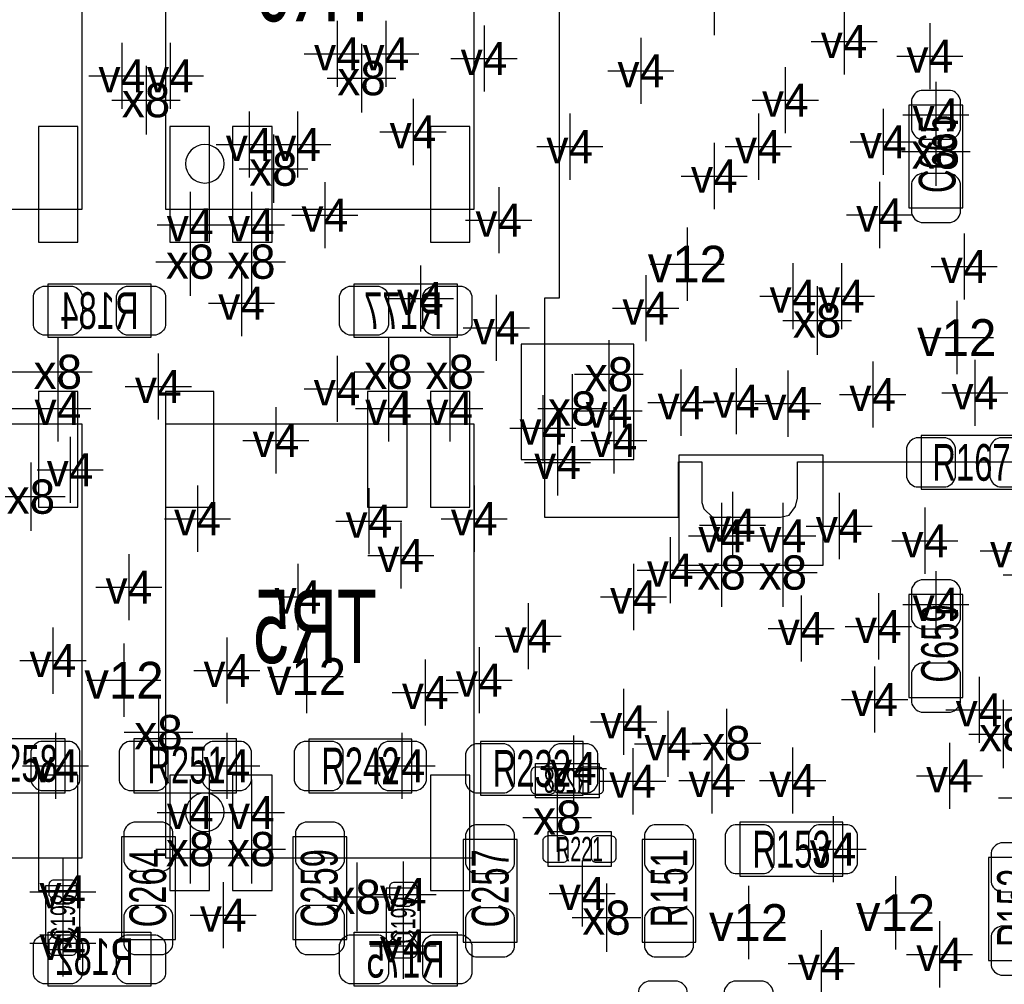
# Model space of a CAD drawing. Extents: x -36 to 384, y -28 to 269.
# Tile 34 of 53: x 20 to 30, y 58 to 68. Entities that reach past the tile are written whole.
import ezdxf
from ezdxf.enums import TextEntityAlignment as Align

# ---------------------------------------------------------------- set-up
doc = ezdxf.new("R2010")
doc.units = 0
for name, color, linetype in [('MA_NCLEGEND-1-16', 7, 'CONTINUOUS'), ('MA_NCLEGEND-1-2', 7, 'CONTINUOUS'), ('MA_NCLEGEND-14-15', 7, 'CONTINUOUS'), ('MA_NCLEGEND-15-16', 7, 'CONTINUOUS'), ('MA_NCLEGEND-2-3', 7, 'CONTINUOUS'), ('MA_NCLEGEND-3-14', 7, 'CONTINUOUS'), ('PG_ASSEMBLY_BOTTOM', 7, 'CONTINUOUS'), ('PG_ASSEMBLY_TOP', 7, 'CONTINUOUS'), ('PIN_BOTTOM', 7, 'CONTINUOUS'), ('PIN_TOP', 7, 'CONTINUOUS'), ('RD_ASSEMBLY_BOTTOM', 7, 'CONTINUOUS'), ('RD_ASSEMBLY_TOP', 7, 'CONTINUOUS')]:
    doc.layers.add(name, color=color, linetype=linetype)

# ---------------------------------------------------------------- blocks, each defined once
blk = doc.blocks.new('FIGURE_CROSS')
for points in [[(0, 0.5), (0, -0.5)], [(-0.5, 0), (0.5, 0)]]:
    blk.add_lwpolyline(points)

msp = doc.modelspace()

# ---------------------------------------------------------------- linework, layer by layer
at = {"layer": 'PG_ASSEMBLY_BOTTOM'}
for points in [[(17.196003, 65.822093), (20.395921, 65.822093), (20.395921, 70.321907), (17.196003, 70.321907), (17.196003, 65.822093)], [(21.260003, 65.822093), (24.459921, 65.822093), (24.459921, 70.321907), (21.260003, 70.321907), (21.260003, 65.822093)], [(25.342291, 70.059779), (25.342291, 64.897787), (25.18791, 64.897787), (25.18791, 62.625478), (26.577493, 62.625478), (26.577493, 63.199289), (26.820393, 63.199289), (26.820393, 62.779885), (26.842212, 62.713895), (26.930604, 62.625478), (27.636495, 62.625478), (27.724608, 62.647576), (27.790902, 62.735993), (27.813, 62.824081), (27.813, 63.199289), (34.6075, 63.199289)], [(17.196003, 59.091093), (20.395921, 59.091093), (20.395921, 63.590907), (17.196003, 63.590907), (17.196003, 59.091093)], [(21.260079, 59.091093), (24.459997, 59.091093), (24.459997, 63.590907), (21.260079, 63.590907), (21.260079, 59.091093)], [(25.0952, 60.071), (25.7556, 60.071), (25.7556, 59.7154), (25.0952, 59.7154), (25.0952, 60.071)]]:
    msp.add_lwpolyline(points, dxfattribs=at)
for points in [[(21.866073, 66.294, 1), (21.466277, 66.294, 1), (21.866073, 66.294)], [(21.866123, 59.563, 1), (21.466327, 59.563, 1), (21.866123, 59.563)]]:
    msp.add_lwpolyline(points, format="xyb", dxfattribs=at)
for points in [[(20.0406, 65.0494), (21.1074, 65.0494), (21.1074, 64.4906), (20.0406, 64.4906)], [(24.2824, 64.4906), (23.2156, 64.4906), (23.2156, 65.0494), (24.2824, 65.0494)], [(20.0406, 58.3184), (21.1074, 58.3184), (21.1074, 57.7596), (20.0406, 57.7596)], [(24.2824, 57.7596), (23.2156, 57.7596), (23.2156, 58.3184), (24.2824, 58.3184)]]:
    msp.add_lwpolyline(points, close=True, dxfattribs=at)
at = {"layer": 'PG_ASSEMBLY_TOP'}
for points in [[(29.5275, 65.8368), (29.5275, 66.9036), (28.9687, 66.9036), (28.9687, 65.8368)], [(30.1625, 63.4746), (29.0957, 63.4746), (29.0957, 62.9158), (30.1625, 62.9158)], [(29.5275, 60.7568), (29.5275, 61.8236), (28.9687, 61.8236), (28.9687, 60.7568)], [(20.2184, 60.325), (19.1516, 60.325), (19.1516, 59.7662), (20.2184, 59.7662)], [(21.9964, 60.325), (20.9296, 60.325), (20.9296, 59.7662), (21.9964, 59.7662)], [(23.8125, 60.324213), (22.7457, 60.324213), (22.7457, 59.765413), (23.8125, 59.765413)], [(25.5905, 60.298813), (24.5237, 60.298813), (24.5237, 59.740013), (25.5905, 59.740013)], [(27.2161, 58.901813), (28.2829, 58.901813), (28.2829, 59.460613), (27.2161, 59.460613)], [(20.8026, 59.309), (20.8026, 58.2422), (21.3614, 58.2422), (21.3614, 59.309)], [(22.5806, 59.309), (22.5806, 58.2422), (23.1394, 58.2422), (23.1394, 59.309)], [(24.3459, 59.282813), (24.3459, 58.216013), (24.9047, 58.216013), (24.9047, 59.282813)], [(26.2001, 59.282813), (26.2001, 58.216013), (26.7589, 58.216013), (26.7589, 59.282813)], [(30.353, 58.0263), (30.353, 59.0931), (29.7942, 59.0931), (29.7942, 58.0263)]]:
    msp.add_lwpolyline(points, close=True, dxfattribs=at)
for points in [[(25.2222, 59.0042), (25.8826, 59.0042), (25.8826, 59.3598), (25.2222, 59.3598), (25.2222, 59.0042)], [(20.3708, 58.1406), (20.3708, 58.801), (20.0152, 58.801), (20.0152, 58.1406), (20.3708, 58.1406)], [(23.9014, 58.1152), (23.9014, 58.7756), (23.5458, 58.7756), (23.5458, 58.1152), (23.9014, 58.1152)]]:
    msp.add_lwpolyline(points, dxfattribs=at)
at = {"layer": 'PIN_BOTTOM'}
for points in [[(19.941007, 65.481962), (20.351013, 65.481962), (20.351013, 66.681858), (19.941007, 66.681858)], [(21.304987, 65.481962), (21.714993, 65.481962), (21.714993, 66.681858), (21.304987, 66.681858)], [(21.954998, 65.481962), (22.365005, 65.481962), (22.365005, 66.681858), (21.954998, 66.681858)], [(24.005007, 65.481962), (24.415013, 65.481962), (24.415013, 66.681858), (24.005007, 66.681858)], [(26.114807, 63.226696), (26.114807, 64.420496), (24.946407, 64.420496), (24.946407, 63.226696)], [(19.941007, 62.731142), (20.351013, 62.731142), (20.351013, 63.931038), (19.941007, 63.931038)], [(21.25994, 62.731142), (21.76004, 62.731142), (21.76004, 63.931038), (21.25994, 63.931038)], [(23.354995, 62.731142), (23.765002, 62.731142), (23.765002, 63.931038), (23.354995, 63.931038)], [(24.005007, 62.731142), (24.415013, 62.731142), (24.415013, 63.931038), (24.005007, 63.931038)], [(28.0797, 62.126901), (28.0797, 63.269901), (26.5811, 63.269901), (26.5811, 62.126901)], [(19.941007, 58.750962), (20.351013, 58.750962), (20.351013, 59.950858), (19.941007, 59.950858)], [(21.304987, 58.750962), (21.714993, 58.750962), (21.714993, 59.950858), (21.304987, 59.950858)], [(21.954998, 58.750962), (22.365005, 58.750962), (22.365005, 59.950858), (21.954998, 59.950858)], [(24.005007, 58.750962), (24.415013, 58.750962), (24.415013, 59.950858), (24.005007, 59.950858)]]:
    msp.add_lwpolyline(points, close=True, dxfattribs=at)
for points in [[(19.9898, 65.024), (20.2946, 65.024, -0.294587), (20.3962, 64.9224), (20.3962, 64.6176, -0.294587), (20.2946, 64.516), (19.9898, 64.516, -0.294587), (19.8882, 64.6176), (19.8882, 64.9224, -0.294587)], [(20.8534, 65.024), (21.1582, 65.024, -0.294587), (21.2598, 64.9224), (21.2598, 64.6176, -0.294587), (21.1582, 64.516), (20.8534, 64.516, -0.294587), (20.7518, 64.6176), (20.7518, 64.9224, -0.294587)], [(23.4696, 64.516), (23.1648, 64.516, -0.294587), (23.0632, 64.6176), (23.0632, 64.9224, -0.294587), (23.1648, 65.024), (23.4696, 65.024, -0.294587), (23.5712, 64.9224), (23.5712, 64.6176, -0.294587)], [(24.3332, 64.516), (24.0284, 64.516, -0.294587), (23.9268, 64.6176), (23.9268, 64.9224, -0.294587), (24.0284, 65.024), (24.3332, 65.024, -0.294587), (24.4348, 64.9224), (24.4348, 64.6176, -0.294587)], [(25.048489, 59.8043, 0.414214), (25.099289, 59.7535), (25.251689, 59.7535, 0.414214), (25.302489, 59.8043), (25.302489, 59.9821, 0.414214), (25.251689, 60.0329), (25.099289, 60.0329, 0.414214), (25.048489, 59.9821)], [(25.548311, 59.8043, 0.414214), (25.599111, 59.7535), (25.751511, 59.7535, 0.414214), (25.802311, 59.8043), (25.802311, 59.9821, 0.414214), (25.751511, 60.0329), (25.599111, 60.0329, 0.414214), (25.548311, 59.9821)], [(19.9898, 58.293), (20.2946, 58.293, -0.294587), (20.3962, 58.1914), (20.3962, 57.8866, -0.294587), (20.2946, 57.785), (19.9898, 57.785, -0.294587), (19.8882, 57.8866), (19.8882, 58.1914, -0.294587)], [(20.8534, 58.293), (21.1582, 58.293, -0.294587), (21.2598, 58.1914), (21.2598, 57.8866, -0.294587), (21.1582, 57.785), (20.8534, 57.785, -0.294587), (20.7518, 57.8866), (20.7518, 58.1914, -0.294587)], [(23.4696, 57.785), (23.1648, 57.785, -0.294587), (23.0632, 57.8866), (23.0632, 58.1914, -0.294587), (23.1648, 58.293), (23.4696, 58.293, -0.294587), (23.5712, 58.1914), (23.5712, 57.8866, -0.294587)], [(24.3332, 57.785), (24.0284, 57.785, -0.294587), (23.9268, 57.8866), (23.9268, 58.1914, -0.294587), (24.0284, 58.293), (24.3332, 58.293, -0.294587), (24.4348, 58.1914), (24.4348, 57.8866, -0.294587)]]:
    msp.add_lwpolyline(points, format="xyb", close=True, dxfattribs=at)
at = {"layer": 'PIN_TOP'}
for points in [[(29.5021, 66.6496), (29.5021, 66.9544, 0.294587), (29.4005, 67.056), (29.0957, 67.056, 0.294587), (28.9941, 66.9544), (28.9941, 66.6496, 0.294587), (29.0957, 66.548), (29.4005, 66.548, 0.294587)], [(29.5021, 65.786), (29.5021, 66.0908, 0.294587), (29.4005, 66.1924), (29.0957, 66.1924, 0.294587), (28.9941, 66.0908), (28.9941, 65.786, 0.294587), (29.0957, 65.6844), (29.4005, 65.6844, 0.294587)], [(29.3497, 63.4492), (29.0449, 63.4492, 0.294587), (28.9433, 63.3476), (28.9433, 63.0428, 0.294587), (29.0449, 62.9412), (29.3497, 62.9412, 0.294587), (29.4513, 63.0428), (29.4513, 63.3476, 0.294587)], [(30.2133, 63.4492), (29.9085, 63.4492, 0.294587), (29.8069, 63.3476), (29.8069, 63.0428, 0.294587), (29.9085, 62.9412), (30.2133, 62.9412, 0.294587), (30.3149, 63.0428), (30.3149, 63.3476, 0.294587)], [(29.5021, 61.5696), (29.5021, 61.8744, 0.294587), (29.4005, 61.976), (29.0957, 61.976, 0.294587), (28.9941, 61.8744), (28.9941, 61.5696, 0.294587), (29.0957, 61.468), (29.4005, 61.468, 0.294587)], [(29.5021, 60.706), (29.5021, 61.0108, 0.294587), (29.4005, 61.1124), (29.0957, 61.1124, 0.294587), (28.9941, 61.0108), (28.9941, 60.706, 0.294587), (29.0957, 60.6044), (29.4005, 60.6044, 0.294587)], [(20.2692, 60.2996), (19.9644, 60.2996, 0.294587), (19.8628, 60.198), (19.8628, 59.8932, 0.294587), (19.9644, 59.7916), (20.2692, 59.7916, 0.294587), (20.3708, 59.8932), (20.3708, 60.198, 0.294587)], [(21.1836, 60.2996), (20.8788, 60.2996, 0.294587), (20.7772, 60.198), (20.7772, 59.8932, 0.294587), (20.8788, 59.7916), (21.1836, 59.7916, 0.294587), (21.2852, 59.8932), (21.2852, 60.198, 0.294587)], [(22.0472, 60.2996), (21.7424, 60.2996, 0.294587), (21.6408, 60.198), (21.6408, 59.8932, 0.294587), (21.7424, 59.7916), (22.0472, 59.7916, 0.294587), (22.1488, 59.8932), (22.1488, 60.198, 0.294587)], [(22.9997, 60.298813), (22.6949, 60.298813, 0.294587), (22.5933, 60.197213), (22.5933, 59.892413, 0.294587), (22.6949, 59.790813), (22.9997, 59.790813, 0.294587), (23.1013, 59.892413), (23.1013, 60.197213, 0.294587)], [(23.8633, 60.298813), (23.5585, 60.298813, 0.294587), (23.4569, 60.197213), (23.4569, 59.892413, 0.294587), (23.5585, 59.790813), (23.8633, 59.790813, 0.294587), (23.9649, 59.892413), (23.9649, 60.197213, 0.294587)], [(24.7777, 60.273413), (24.4729, 60.273413, 0.294587), (24.3713, 60.171813), (24.3713, 59.867013, 0.294587), (24.4729, 59.765413), (24.7777, 59.765413, 0.294587), (24.8793, 59.867013), (24.8793, 60.171813, 0.294587)], [(25.6413, 60.273413), (25.3365, 60.273413, 0.294587), (25.2349, 60.171813), (25.2349, 59.867013, 0.294587), (25.3365, 59.765413), (25.6413, 59.765413, 0.294587), (25.7429, 59.867013), (25.7429, 60.171813, 0.294587)], [(20.828, 59.3598), (20.828, 59.055, 0.294587), (20.9296, 58.9534), (21.2344, 58.9534, 0.294587), (21.336, 59.055), (21.336, 59.3598, 0.294587), (21.2344, 59.4614), (20.9296, 59.4614, 0.294587)], [(22.606, 59.3598), (22.606, 59.055, 0.294587), (22.7076, 58.9534), (23.0124, 58.9534, 0.294587), (23.114, 59.055), (23.114, 59.3598, 0.294587), (23.0124, 59.4614), (22.7076, 59.4614, 0.294587)], [(24.3713, 59.333613), (24.3713, 59.028813, 0.294587), (24.4729, 58.927213), (24.7777, 58.927213, 0.294587), (24.8793, 59.028813), (24.8793, 59.333613, 0.294587), (24.7777, 59.435213), (24.4729, 59.435213, 0.294587)], [(26.2255, 59.333613), (26.2255, 59.028813, 0.294587), (26.3271, 58.927213), (26.6319, 58.927213, 0.294587), (26.7335, 59.028813), (26.7335, 59.333613, 0.294587), (26.6319, 59.435213), (26.3271, 59.435213, 0.294587)], [(27.1653, 58.927213), (27.4701, 58.927213, 0.294587), (27.5717, 59.028813), (27.5717, 59.333613, 0.294587), (27.4701, 59.435213), (27.1653, 59.435213, 0.294587), (27.0637, 59.333613), (27.0637, 59.028813, 0.294587)], [(28.0289, 58.927213), (28.3337, 58.927213, 0.294587), (28.4353, 59.028813), (28.4353, 59.333613, 0.294587), (28.3337, 59.435213), (28.0289, 59.435213, 0.294587), (27.9273, 59.333613), (27.9273, 59.028813, 0.294587)], [(25.175489, 59.2709, -0.414214), (25.226289, 59.3217), (25.378689, 59.3217, -0.414214), (25.429489, 59.2709), (25.429489, 59.0931, -0.414214), (25.378689, 59.0423), (25.226289, 59.0423, -0.414214), (25.175489, 59.0931)], [(25.675311, 59.2709, -0.414214), (25.726111, 59.3217), (25.878511, 59.3217, -0.414214), (25.929311, 59.2709), (25.929311, 59.0931, -0.414214), (25.878511, 59.0423), (25.726111, 59.0423, -0.414214), (25.675311, 59.0931)], [(30.3276, 58.8391), (30.3276, 59.1439, 0.294587), (30.226, 59.2455), (29.9212, 59.2455, 0.294587), (29.8196, 59.1439), (29.8196, 58.8391, 0.294587), (29.9212, 58.7375), (30.226, 58.7375, 0.294587)], [(20.0533, 58.701203), (20.0533, 58.8137, -0.414214), (20.1041, 58.8645), (20.2819, 58.8645, -0.414214), (20.3327, 58.8137), (20.3327, 58.701203), (20.254697, 58.6105), (20.131303, 58.6105)], [(23.5839, 58.675803), (23.5839, 58.7883, -0.414214), (23.6347, 58.8391), (23.8125, 58.8391, -0.414214), (23.8633, 58.7883), (23.8633, 58.675803), (23.785297, 58.5851), (23.661903, 58.5851)], [(20.828, 58.4962), (20.828, 58.1914, 0.294587), (20.9296, 58.0898), (21.2344, 58.0898, 0.294587), (21.336, 58.1914), (21.336, 58.4962, 0.294587), (21.2344, 58.5978), (20.9296, 58.5978, 0.294587)], [(22.606, 58.4962), (22.606, 58.1914, 0.294587), (22.7076, 58.0898), (23.0124, 58.0898, 0.294587), (23.114, 58.1914), (23.114, 58.4962, 0.294587), (23.0124, 58.5978), (22.7076, 58.5978, 0.294587)], [(24.3713, 58.470013), (24.3713, 58.165213, 0.294587), (24.4729, 58.063613), (24.7777, 58.063613, 0.294587), (24.8793, 58.165213), (24.8793, 58.470013, 0.294587), (24.7777, 58.571613), (24.4729, 58.571613, 0.294587)], [(26.2255, 58.470013), (26.2255, 58.165213, 0.294587), (26.3271, 58.063613), (26.6319, 58.063613, 0.294587), (26.7335, 58.165213), (26.7335, 58.470013, 0.294587), (26.6319, 58.571613), (26.3271, 58.571613, 0.294587)], [(20.3327, 58.240397), (20.3327, 58.1279, -0.414214), (20.2819, 58.0771), (20.1041, 58.0771, -0.414214), (20.0533, 58.1279), (20.0533, 58.240397), (20.131303, 58.3311), (20.254697, 58.3311)], [(23.8633, 58.214997), (23.8633, 58.1025, -0.414214), (23.8125, 58.0517), (23.6347, 58.0517, -0.414214), (23.5839, 58.1025), (23.5839, 58.214997), (23.661903, 58.3057), (23.785297, 58.3057)], [(30.3276, 57.9755), (30.3276, 58.2803, 0.294587), (30.226, 58.3819), (29.9212, 58.3819, 0.294587), (29.8196, 58.2803), (29.8196, 57.9755, 0.294587), (29.9212, 57.8739), (30.226, 57.8739, 0.294587)], [(26.162, 57.7088), (26.162, 57.404, 0.294587), (26.2636, 57.3024), (26.5684, 57.3024, 0.294587), (26.67, 57.404), (26.67, 57.7088, 0.294587), (26.5684, 57.8104), (26.2636, 57.8104, 0.294587)], [(27.051, 57.7088), (27.051, 57.404, 0.294587), (27.1526, 57.3024), (27.4574, 57.3024, 0.294587), (27.559, 57.404), (27.559, 57.7088, 0.294587), (27.4574, 57.8104), (27.1526, 57.8104, 0.294587)]]:
    msp.add_lwpolyline(points, format="xyb", close=True, dxfattribs=at)

# ---------------------------------------------------------------- block references
at = {"layer": 'MA_NCLEGEND-1-16', "xscale": 0.762, "yscale": 0.762}
for p in [(26.67, 65.2526), (29.464, 64.4906), (20.828, 60.9346), (22.7203, 60.972725), (28.829, 58.5216), (27.305, 58.42)]:
    msp.add_blockref('FIGURE_CROSS', p, dxfattribs=at)
at = {"layer": 'MA_NCLEGEND-1-2', "xscale": 0.6858, "yscale": 0.6858}
for p in [(26.9494, 67.9704), (28.2956, 67.564), (23.543235, 67.434435), (24.5618, 67.3862), (29.1846, 67.4116), (26.1874, 67.2592), (21.308035, 67.205835), (27.686, 66.9544), (29.2481, 66.802), (23.8252, 66.6242), (22.628835, 66.494635), (25.4508, 66.4718), (27.4066, 66.4718), (28.702, 66.5226), (26.9494, 66.167), (22.9108, 65.7606), (28.663011, 65.762632), (24.7142, 65.7098), (29.5402, 65.2272), (28.267635, 64.919835), (22.0472, 64.8462), (23.9014, 64.897), (26.2382, 64.7954), (24.6888, 64.5922), (21.1836, 63.9826), (23.0378, 63.9572), (28.592424, 63.898729), (29.652112, 63.916712), (26.604112, 63.815112), (27.178, 63.8302), (27.7114, 63.8048), (22.4028, 63.4238), (25.908, 63.4238), (25.3238, 63.1952), (20.2692, 63.119), (21.59, 62.611), (23.368, 62.5856), (24.4602, 62.611), (27.137512, 62.545112), (28.2448, 62.5348), (29.1338, 62.3824), (23.6982, 62.23), (26.4922, 62.0776), (20.8788, 61.8998), (22.6314, 61.7982), (26.1112, 61.7982), (29.2481, 61.722), (27.850186, 61.470032), (28.6512, 61.4934), (25.019, 61.3918), (20.0914, 61.1378), (21.8948, 61.0362), (24.511, 60.9346), (23.9522, 60.8076), (28.612211, 60.733432), (26.0096, 60.5028), (26.4668, 60.2742), (20.1168, 60.0456), (21.8948, 60.0456), (23.7109, 60.044813), (25.4889, 60.019413), (29.387902, 59.943162), (26.103224, 59.885529), (26.924, 59.8932), (27.7622, 59.8932), (30.2387, 59.7154), (28.1813, 59.181213), (20.193, 58.7375), (23.7236, 58.7121), (20.193, 58.2041), (23.7236, 58.1787), (29.2862, 58.0898), (28.059329, 57.996176)]:
    msp.add_blockref('FIGURE_CROSS', p, dxfattribs=at)
at = {"layer": 'MA_NCLEGEND-14-15', "xscale": 0.6858, "yscale": 0.6858}
for p in [(23.040365, 67.434435), (20.805165, 67.205835), (22.125965, 66.494635), (21.5138, 65.659), (22.1488, 65.659), (27.764765, 64.919835), (19.5072, 63.754), (20.1422, 63.754), (23.5712, 63.754), (24.2062, 63.754), (25.8572, 63.7286), (25.1714, 63.5508), (27.0256, 62.4332), (27.6606, 62.4332), (30.050765, 62.278235), (29.695165, 60.627235), (21.5138, 59.563), (22.1488, 59.563), (25.580365, 58.722235), (21.8567, 58.496987)]:
    msp.add_blockref('FIGURE_CROSS', p, dxfattribs=at)
at = {"layer": 'MA_NCLEGEND-15-16', "xscale": 0.6858, "yscale": 0.6858}
for p in [(21.5138, 65.659), (22.1488, 65.659), (27.764765, 64.919835), (19.5072, 63.754), (20.1422, 63.754), (23.5712, 63.754), (24.2062, 63.754), (25.8572, 63.7286), (25.1714, 63.5508), (27.0256, 62.4332), (27.6606, 62.4332), (30.050765, 62.278235), (29.695165, 60.627235), (21.5138, 59.563), (22.1488, 59.563)]:
    msp.add_blockref('FIGURE_CROSS', p, dxfattribs=at)
at = {"layer": 'MA_NCLEGEND-2-3', "xscale": 0.6858, "yscale": 0.6858}
for p in [(26.9494, 67.9704), (28.2956, 67.564), (23.543235, 67.434435), (24.5618, 67.3862), (29.1846, 67.4116), (26.1874, 67.2592), (21.308035, 67.205835), (27.686, 66.9544), (29.2481, 66.802), (23.8252, 66.6242), (22.628835, 66.494635), (25.4508, 66.4718), (27.4066, 66.4718), (28.702, 66.5226), (26.9494, 66.167), (22.9108, 65.7606), (28.663011, 65.762632), (24.7142, 65.7098), (29.5402, 65.2272), (28.267635, 64.919835), (22.0472, 64.8462), (23.9014, 64.897), (26.2382, 64.7954), (24.6888, 64.5922), (21.1836, 63.9826), (23.0378, 63.9572), (28.592424, 63.898729), (29.652112, 63.916712), (26.604112, 63.815112), (27.178, 63.8302), (27.7114, 63.8048), (22.4028, 63.4238), (25.908, 63.4238), (25.3238, 63.1952), (20.2692, 63.119), (21.59, 62.611), (23.368, 62.5856), (24.4602, 62.611), (27.137512, 62.545112), (28.2448, 62.5348), (29.1338, 62.3824), (23.6982, 62.23), (26.4922, 62.0776), (20.8788, 61.8998), (22.6314, 61.7982), (26.1112, 61.7982), (29.2481, 61.722), (27.850186, 61.470032), (28.6512, 61.4934), (25.019, 61.3918), (20.0914, 61.1378), (21.8948, 61.0362), (24.511, 60.9346), (23.9522, 60.8076), (28.612211, 60.733432), (26.0096, 60.5028), (26.4668, 60.2742), (20.1168, 60.0456), (23.7109, 60.044813), (25.4889, 60.019413), (29.387902, 59.943162), (26.103224, 59.885529), (26.924, 59.8932), (27.7622, 59.8932), (30.2387, 59.7154), (28.1813, 59.181213), (20.193, 58.2041), (23.7236, 58.1787), (29.2862, 58.0898), (28.059329, 57.996176)]:
    msp.add_blockref('FIGURE_CROSS', p, dxfattribs=at)
at = {"layer": 'MA_NCLEGEND-3-14', "xscale": 0.7112, "yscale": 0.7112}
for p in [(23.2918, 67.183), (21.0566, 66.9544), (29.2481, 66.421), (22.3774, 66.2432), (21.5138, 65.278), (22.1488, 65.278), (28.0162, 64.6684), (19.5072, 64.135), (20.1422, 64.135), (23.5712, 64.135), (24.2062, 64.135), (25.8572, 64.1096), (25.4762, 63.754), (19.8628, 62.8396), (27.0256, 62.0522), (27.6606, 62.0522), (30.3022, 62.0268), (21.18614, 60.39612), (29.9466, 60.3758), (27.0764, 60.28182), (25.32126, 59.50966), (21.5138, 59.182), (22.1488, 59.182), (23.241, 58.6867), (25.8318, 58.4708)]:
    msp.add_blockref('FIGURE_CROSS', p, dxfattribs=at)

# ---------------------------------------------------------------- texts
at = {"layer": 'MA_NCLEGEND-1-16'}
for p in [(26.67, 65.2526), (29.464, 64.4906), (22.7203, 60.972725), (20.828, 60.9346), (28.829, 58.5216), (27.305, 58.42)]:
    msp.add_text('v12', height=0.381, dxfattribs=at).set_placement(p, align=Align.MIDDLE_CENTER)
at = {"layer": 'MA_NCLEGEND-1-2'}
for p in [(28.2956, 67.564), (23.543235, 67.434435), (24.5618, 67.3862), (29.1846, 67.4116), (26.1874, 67.2592), (21.308035, 67.205835), (27.686, 66.9544), (29.2481, 66.802), (23.8252, 66.6242), (28.702, 66.5226), (22.628835, 66.494635), (25.4508, 66.4718), (27.4066, 66.4718), (26.9494, 66.167), (22.9108, 65.7606), (24.7142, 65.7098), (28.663011, 65.762632), (29.5402, 65.2272), (23.9014, 64.897), (28.267635, 64.919835), (22.0472, 64.8462), (26.2382, 64.7954), (24.6888, 64.5922), (21.1836, 63.9826), (23.0378, 63.9572), (28.592424, 63.898729), (29.652112, 63.916712), (26.604112, 63.815112), (27.178, 63.8302), (27.7114, 63.8048), (22.4028, 63.4238), (25.908, 63.4238), (25.3238, 63.1952), (20.2692, 63.119), (21.59, 62.611), (23.368, 62.5856), (24.4602, 62.611), (27.137512, 62.545112), (28.2448, 62.5348), (29.1338, 62.3824), (23.6982, 62.23), (26.4922, 62.0776), (20.8788, 61.8998), (22.6314, 61.7982), (26.1112, 61.7982), (29.2481, 61.722), (27.850186, 61.470032), (28.6512, 61.4934), (25.019, 61.3918), (20.0914, 61.1378), (21.8948, 61.0362), (24.511, 60.9346), (23.9522, 60.8076), (28.612211, 60.733432), (26.0096, 60.5028), (26.4668, 60.2742), (20.1168, 60.0456), (21.8948, 60.0456), (23.7109, 60.044813), (25.4889, 60.019413), (26.103224, 59.885529), (26.924, 59.8932), (27.7622, 59.8932), (29.387902, 59.943162), (28.1813, 59.181213), (20.193, 58.7375), (23.7236, 58.7121), (20.193, 58.2041), (23.7236, 58.1787), (29.2862, 58.0898), (28.059329, 57.996176)]:
    msp.add_text('v4', height=0.3429, dxfattribs=at).set_placement(p, align=Align.MIDDLE_CENTER)
at = {"layer": 'MA_NCLEGEND-14-15'}
for p in [(23.040365, 67.434435), (20.805165, 67.205835), (22.125965, 66.494635), (21.5138, 65.659), (22.1488, 65.659), (27.764765, 64.919835), (20.1422, 63.754), (23.5712, 63.754), (24.2062, 63.754), (25.8572, 63.7286), (25.1714, 63.5508), (27.0256, 62.4332), (27.6606, 62.4332), (30.050765, 62.278235), (29.695165, 60.627235), (21.5138, 59.563), (22.1488, 59.563), (25.580365, 58.722235), (21.8567, 58.496987)]:
    msp.add_text('v4', height=0.3429, dxfattribs=at).set_placement(p, align=Align.MIDDLE_CENTER)
at = {"layer": 'MA_NCLEGEND-15-16'}
for p in [(21.5138, 65.659), (22.1488, 65.659), (27.764765, 64.919835), (20.1422, 63.754), (23.5712, 63.754), (24.2062, 63.754), (25.8572, 63.7286), (25.1714, 63.5508), (27.0256, 62.4332), (27.6606, 62.4332), (30.050765, 62.278235), (29.695165, 60.627235), (21.5138, 59.563), (22.1488, 59.563)]:
    msp.add_text('v4', height=0.3429, dxfattribs=at).set_placement(p, align=Align.MIDDLE_CENTER)
at = {"layer": 'MA_NCLEGEND-2-3'}
for p in [(28.2956, 67.564), (23.543235, 67.434435), (24.5618, 67.3862), (29.1846, 67.4116), (26.1874, 67.2592), (21.308035, 67.205835), (27.686, 66.9544), (29.2481, 66.802), (23.8252, 66.6242), (28.702, 66.5226), (22.628835, 66.494635), (25.4508, 66.4718), (27.4066, 66.4718), (26.9494, 66.167), (22.9108, 65.7606), (24.7142, 65.7098), (28.663011, 65.762632), (29.5402, 65.2272), (23.9014, 64.897), (28.267635, 64.919835), (22.0472, 64.8462), (26.2382, 64.7954), (24.6888, 64.5922), (21.1836, 63.9826), (23.0378, 63.9572), (28.592424, 63.898729), (29.652112, 63.916712), (26.604112, 63.815112), (27.178, 63.8302), (27.7114, 63.8048), (22.4028, 63.4238), (25.908, 63.4238), (25.3238, 63.1952), (20.2692, 63.119), (21.59, 62.611), (23.368, 62.5856), (24.4602, 62.611), (27.137512, 62.545112), (28.2448, 62.5348), (29.1338, 62.3824), (23.6982, 62.23), (26.4922, 62.0776), (20.8788, 61.8998), (22.6314, 61.7982), (26.1112, 61.7982), (29.2481, 61.722), (27.850186, 61.470032), (28.6512, 61.4934), (25.019, 61.3918), (20.0914, 61.1378), (21.8948, 61.0362), (24.511, 60.9346), (23.9522, 60.8076), (28.612211, 60.733432), (26.0096, 60.5028), (26.4668, 60.2742), (20.1168, 60.0456), (23.7109, 60.044813), (25.4889, 60.019413), (26.103224, 59.885529), (26.924, 59.8932), (27.7622, 59.8932), (29.387902, 59.943162), (28.1813, 59.181213), (20.193, 58.2041), (23.7236, 58.1787), (29.2862, 58.0898), (28.059329, 57.996176)]:
    msp.add_text('v4', height=0.3429, dxfattribs=at).set_placement(p, align=Align.MIDDLE_CENTER)
at = {"layer": 'MA_NCLEGEND-3-14'}
for p in [(23.2918, 67.183), (21.0566, 66.9544), (29.2481, 66.421), (22.3774, 66.2432), (21.5138, 65.278), (22.1488, 65.278), (28.0162, 64.6684), (20.1422, 64.135), (23.5712, 64.135), (24.2062, 64.135), (25.8572, 64.1096), (25.4762, 63.754), (19.8628, 62.8396), (27.0256, 62.0522), (27.6606, 62.0522), (21.18614, 60.39612), (29.9466, 60.3758), (27.0764, 60.28182), (25.32126, 59.50966), (21.5138, 59.182), (22.1488, 59.182), (23.241, 58.6867), (25.8318, 58.4708)]:
    msp.add_text('x8', height=0.3556, dxfattribs=at).set_placement(p, align=Align.MIDDLE_CENTER)
at = {"layer": 'RD_ASSEMBLY_BOTTOM', "text_generation_flag": 2}
for s, height, width, p in [('TR6', 0.762, 0.666667, (22.840721, 67.772813)), ('R184', 0.381, 0.666667, (20.574, 64.5795)), ('R177', 0.381, 0.666667, (23.7236, 64.5795)), ('TR5', 0.762, 0.666667, (22.8092, 61.1124)), ('R238', 0.254, 0.6, (25.4254, 59.7662)), ('R182', 0.381, 0.666667, (20.5232, 57.8739)), ('R175', 0.381, 0.666667, (23.749, 57.8485))]:
    msp.add_text(s, height=height, dxfattribs=dict(at, width=width)).set_placement(p, align=Align.CENTER)
at = {"layer": 'RD_ASSEMBLY_TOP'}
for s, height, width, p in [('C665', 0.381, 0.666667, (29.4513, 66.3956)), ('C659', 0.381, 0.666667, (29.4767, 61.3156)), ('C264', 0.381, 0.666667, (21.264905, 58.7756)), ('C259', 0.381, 0.666667, (23.042905, 58.7756)), ('C257', 0.381, 0.666667, (24.8158, 58.774813)), ('R151', 0.381, 0.666667, (26.67, 58.774813)), ('R152', 0.381, 0.666667, (30.2641, 58.5724)), ('C198', 0.254, 0.6, (20.32, 58.4708)), ('C199', 0.254, 0.6, (23.8506, 58.4454))]:
    msp.add_text(s, height=height, rotation=90, dxfattribs=dict(at, width=width)).set_placement(p, align=Align.CENTER)
for s, height, width, p in [('R167', 0.381, 0.666667, (29.6164, 63.0047)), ('R258', 0.381, 0.666667, (19.7358, 59.8805)), ('R251', 0.381, 0.666667, (21.4757, 59.862796)), ('R242', 0.381, 0.666667, (23.2791, 59.854313)), ('R232', 0.381, 0.666667, (25.0571, 59.828913)), ('R153', 0.381, 0.666667, (27.7495, 58.990713)), ('R221', 0.254, 0.6, (25.5524, 59.055))]:
    msp.add_text(s, height=height, dxfattribs=dict(at, width=width)).set_placement(p, align=Align.CENTER)

doc.saveas('drawing.dxf')
